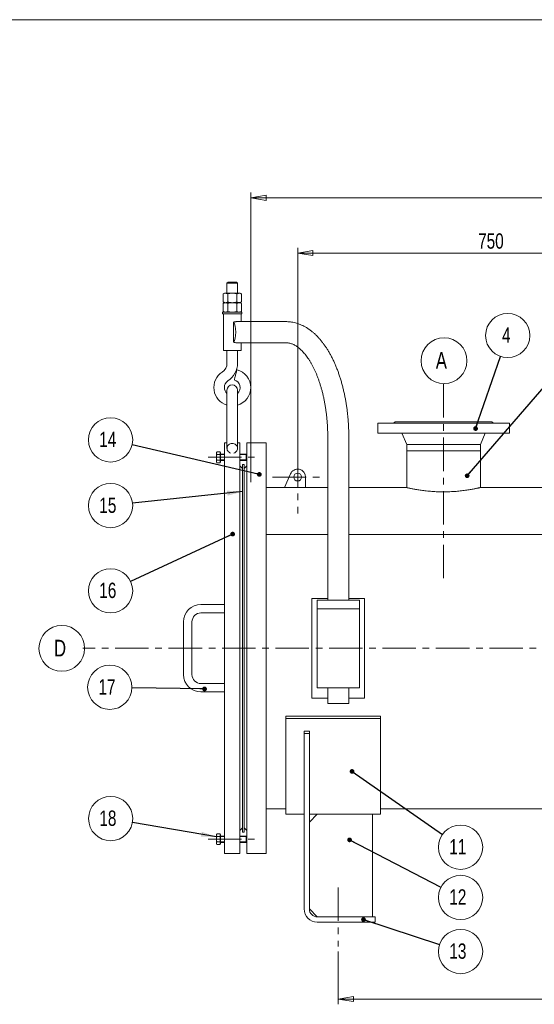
# Model space of a CAD drawing. Header units: millimetres. Extents: x 11 to 585, y 11 to 411.
# Tile 3 of 5: x 137 to 235, y 224 to 411. Entities that reach past the tile are written whole.
import ezdxf

# ---------------------------------------------------------------- set-up
doc = ezdxf.new("R2010")
doc.units = ezdxf.units.MM
doc.linetypes.add('CENTER', pattern=[10.16, 6.35, -1.27, 1.27, -1.27])
doc.linetypes.add('CENTERX2', pattern=[20.32, 12.7, -2.54, 2.54, -2.54])
doc.styles.add('SLDTEXTSTYLE0', font='TXT', dxfattribs={"width": 0.75})
doc.dimstyles.new('SLDDIMSTYLE0', dxfattribs={"dimtxt": 2.910417, "dimasz": 2.910417, "dimexe": 0, "dimexo": 0.0625, "dimgap": 0.727604, "dimtad": 1, "dimtoh": 1, "dimlfac": 10, "dimrnd": 1e-09, "dimzin": 12, "dimdsep": 46, "dimtxsty": 'SLDTEXTSTYLE0', "dimblk1": 'CLOSED', "dimblk2": 'CLOSED', "dimsah": 1, "dimcen": 0.09, "dimadec": 0, "dimazin": 0, "dimtfac": 1, "dimtofl": 0, "dimtmove": 0, "dimatfit": 3, "dimldrblk": 'CLOSED', "dimfxl": 0, "dimtolj": 1, "dimtzin": 12, "dimarcsym": 0})
doc.dimstyles.new('SLDDIMSTYLE2', dxfattribs={"dimtxt": 0, "dimasz": 0.895513, "dimexe": 0, "dimexo": 0.0625, "dimgap": 0, "dimtad": 0, "dimtih": 1, "dimtoh": 1, "dimdec": 0, "dimrnd": 1e-09, "dimzin": 0, "dimdsep": 46, "dimtxsty": 'Standard', "dimblk1": 'DOT', "dimblk2": 'DOT', "dimsah": 1, "dimcen": 0.09, "dimadec": 0, "dimazin": 0, "dimtfac": 0.895513, "dimtdec": 0, "dimtofl": 0, "dimtmove": 0, "dimatfit": 3, "dimldrblk": 'DOT', "dimfxl": 0, "dimtolj": 1, "dimtzin": 0, "dimarcsym": 0})
doc.dimstyles.new('SLDDIMSTYLE3', dxfattribs={"dimtxt": 0, "dimasz": 2.910417, "dimexe": 0, "dimexo": 0.0625, "dimgap": 0, "dimtad": 0, "dimtih": 1, "dimtoh": 1, "dimdec": 0, "dimrnd": 1e-09, "dimzin": 0, "dimdsep": 46, "dimtxsty": 'Standard', "dimsah": 1, "dimcen": 0.09, "dimadec": 0, "dimazin": 0, "dimtfac": 2.910417, "dimtdec": 0, "dimtofl": 0, "dimtmove": 0, "dimatfit": 3, "dimfxl": 0, "dimtolj": 1, "dimtzin": 0, "dimarcsym": 0})

# ---------------------------------------------------------------- blocks, each defined once
blk = doc.blocks.new('_CLOSED')
at = {"color": 0, "linetype": 'ByBlock', "lineweight": -2}
for p, q in [((-1, 0.166667), (0, 0)), ((-1, 0.166667), (-1, -0.166667)), ((0, 0), (-1, -0.166667)), ((0, 0), (-1, 0))]:
    blk.add_line(p, q, dxfattribs=at)
blk = doc.blocks.new('*D7')
at = {"color": 7, "linetype": 'Continuous', "lineweight": 0}
for p, q in [((291.7, 235.55), (291.7, 224.21)), ((197.7, 234.21), (197.7, 224.21)), ((291.7, 225.21), (197.7, 225.21))]:
    blk.add_line(p, q, dxfattribs=at)
at = {"color": 7, "linetype": 'Continuous', "lineweight": 0, "xscale": 2.910416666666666, "yscale": 2.910416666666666}
for p, rotation in [((197.7, 225.21, 0.01), 180.0000000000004), ((291.7, 225.21, 0.01), 360.0000000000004)]:
    blk.add_blockref('_CLOSED', p, dxfattribs=dict(at, rotation=rotation))
at = {"color": 7, "linetype": 'Continuous', "lineweight": 0, "insert": (241.48, 228.96), "char_height": 2.91, "attachment_point": 1, "style": 'SLDTEXTSTYLE0'}
blk.add_mtext('940', dxfattribs=at)
blk = doc.blocks.new('*D11')
at = {"color": 7, "linetype": 'Continuous', "lineweight": 0}
for p, q in [((181.1, 323.31), (181.1, 378.31)), ((312.7, 323.31), (312.7, 378.31)), ((312.7, 377.31), (181.1, 377.31))]:
    blk.add_line(p, q, dxfattribs=at)
at = {"color": 7, "linetype": 'Continuous', "lineweight": 0, "xscale": 2.910416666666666, "yscale": 2.910416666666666}
for p, rotation in [((181.1, 377.31, 0.01), 180.0000000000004), ((312.7, 377.31, 0.01), 360.0000000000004)]:
    blk.add_blockref('_CLOSED', p, dxfattribs=dict(at, rotation=rotation))
at = {"color": 7, "linetype": 'Continuous', "lineweight": 0, "insert": (242.6, 381.06), "char_height": 2.91, "attachment_point": 1, "style": 'SLDTEXTSTYLE0'}
blk.add_mtext('1316', dxfattribs=at)
blk = doc.blocks.new('*D14')
at = {"color": 7, "linetype": 'Continuous', "lineweight": 0}
for p, q in [((189.98, 325.31), (189.98, 367.82)), ((189.98, 366.82), (264.98, 366.82)), ((264.98, 325.31), (264.98, 367.82))]:
    blk.add_line(p, q, dxfattribs=at)
at = {"color": 7, "linetype": 'Continuous', "lineweight": 0, "xscale": 2.910416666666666, "yscale": 2.910416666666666}
for p, rotation in [((189.98, 366.82, 0.01), 180.0000000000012), ((264.98, 366.82, 0.01), 1.188868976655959e-12)]:
    blk.add_blockref('_CLOSED', p, dxfattribs=dict(at, rotation=rotation))
at = {"color": 7, "linetype": 'Continuous', "lineweight": 0, "insert": (224.26, 370.57), "char_height": 2.91, "attachment_point": 1, "style": 'SLDTEXTSTYLE0'}
blk.add_mtext('750', dxfattribs=at)
blk = doc.blocks.new('_DOT')
at = {"color": 0, "linetype": 'ByBlock', "lineweight": -2}
blk.add_line((-0.5, 0), (-1, 0), dxfattribs=at)
at = {"color": 0, "linetype": 'ByBlock', "const_width": 0.5}
blk.add_lwpolyline([(-0.25, 0, 1), (0.25, 0, 1)], format="xyb", close=True, dxfattribs=at)
blk = doc.blocks.new('SW_NOTE_6')
at = {"color": 0, "linetype": 'Continuous', "lineweight": 0}
blk.add_circle((1.37, 3.97), 4.2, dxfattribs=at)
at = {"color": 0, "linetype": 'Continuous', "lineweight": 0, "insert": (0.3, 5.51), "char_height": 2.91, "attachment_point": 1, "style": 'SLDTEXTSTYLE0'}
blk.add_mtext('4', dxfattribs=at)
blk = doc.blocks.new('SW_NOTE_8')
at = {"color": 0, "linetype": 'Continuous', "lineweight": 0}
blk.add_circle((-4.09, 0.95), 4.2, dxfattribs=at)
at = {"color": 0, "linetype": 'Continuous', "lineweight": 0, "insert": (-6.24, 2.49), "char_height": 2.91, "attachment_point": 1, "style": 'SLDTEXTSTYLE0'}
blk.add_mtext('14', dxfattribs=at)
blk = doc.blocks.new('SW_NOTE_9')
at = {"color": 0, "linetype": 'Continuous', "lineweight": 0}
blk.add_circle((-3.81, -1.77), 4.2, dxfattribs=at)
at = {"color": 0, "linetype": 'Continuous', "lineweight": 0, "insert": (-5.96, -0.23), "char_height": 2.91, "attachment_point": 1, "style": 'SLDTEXTSTYLE0'}
blk.add_mtext('16', dxfattribs=at)
blk = doc.blocks.new('SW_NOTE_10')
at = {"color": 0, "linetype": 'Continuous', "lineweight": 0}
blk.add_circle((-4.17, -0.44), 4.2, dxfattribs=at)
at = {"color": 0, "linetype": 'Continuous', "lineweight": 0, "insert": (-6.32, 1.09), "char_height": 2.91, "attachment_point": 1, "style": 'SLDTEXTSTYLE0'}
blk.add_mtext('15', dxfattribs=at)
blk = doc.blocks.new('SW_NOTE_11')
at = {"color": 0, "linetype": 'Continuous', "lineweight": 0}
blk.add_circle((-4.2, 0.07), 4.2, dxfattribs=at)
at = {"color": 0, "linetype": 'Continuous', "lineweight": 0, "insert": (-6.35, 1.61), "char_height": 2.91, "attachment_point": 1, "style": 'SLDTEXTSTYLE0'}
blk.add_mtext('17', dxfattribs=at)
blk = doc.blocks.new('SW_NOTE_14')
at = {"color": 0, "linetype": 'Continuous', "lineweight": 0}
blk.add_circle((3.44, -2.4), 4.2, dxfattribs=at)
at = {"color": 0, "linetype": 'Continuous', "lineweight": 0, "insert": (1.29, -0.86), "char_height": 2.91, "attachment_point": 1, "style": 'SLDTEXTSTYLE0'}
blk.add_mtext('11', dxfattribs=at)
blk = doc.blocks.new('SW_NOTE_15')
at = {"color": 0, "linetype": 'Continuous', "lineweight": 0}
blk.add_circle((3.73, -1.93), 4.2, dxfattribs=at)
at = {"color": 0, "linetype": 'Continuous', "lineweight": 0, "insert": (1.58, -0.39), "char_height": 2.91, "attachment_point": 1, "style": 'SLDTEXTSTYLE0'}
blk.add_mtext('12', dxfattribs=at)
blk = doc.blocks.new('SW_NOTE_16')
at = {"color": 0, "linetype": 'Continuous', "lineweight": 0}
blk.add_circle((3.99, -1.31), 4.2, dxfattribs=at)
at = {"color": 0, "linetype": 'Continuous', "lineweight": 0, "insert": (1.84, 0.23), "char_height": 2.91, "attachment_point": 1, "style": 'SLDTEXTSTYLE0'}
blk.add_mtext('13', dxfattribs=at)
blk = doc.blocks.new('SW_NOTE_17')
at = {"color": 0, "linetype": 'Continuous', "lineweight": 0}
blk.add_circle((-4.14, 0.71), 4.2, dxfattribs=at)
at = {"color": 0, "linetype": 'Continuous', "lineweight": 0, "insert": (-6.29, 2.25), "char_height": 2.91, "attachment_point": 1, "style": 'SLDTEXTSTYLE0'}
blk.add_mtext('18', dxfattribs=at)
blk = doc.blocks.new('SW_NOTE_18')
at = {"color": 0, "linetype": 'Continuous', "lineweight": 0}
blk.add_circle((1.48, 2.45), 4.35, dxfattribs=at)
at = {"color": 0, "linetype": 'Continuous', "lineweight": 0, "insert": (0, 4.09), "char_height": 3.17, "attachment_point": 1, "style": 'SLDTEXTSTYLE0'}
blk.add_mtext('D', dxfattribs=at)
blk = doc.blocks.new('SW_NOTE_19')
at = {"color": 0, "linetype": 'Continuous', "lineweight": 0}
blk.add_circle((1.57, 2.45), 4.35, dxfattribs=at)
at = {"color": 0, "linetype": 'Continuous', "lineweight": 0, "insert": (0, 4.09), "char_height": 3.17, "attachment_point": 1, "style": 'SLDTEXTSTYLE0'}
blk.add_mtext('A', dxfattribs=at)

msp = doc.modelspace()

# ---------------------------------------------------------------- linework, layer by layer
at = {"color": 7, "linetype": 'Continuous', "lineweight": 15}
for p, q in [((10.552, 411.1306), (584.552, 411.1306)), ((176.7527, 361.3063), (176.5527, 361.1063)), ((176.5527, 361.1063), (176.5527, 359.2063)), ((177.5527, 361.1063), (176.5527, 361.1063)), ((176.7527, 361.3063), (177.5527, 361.3063)), ((177.5527, 361.3063), (178.3527, 361.3063)), ((178.5527, 361.1063), (177.5527, 361.1063)), ((178.5527, 361.1063), (178.3527, 361.3063)), ((178.5527, 359.2063), (178.5527, 361.1063)), ((176.0527, 359.2063), (175.8206, 359.0723)), ((175.8206, 359.0723), (175.8206, 357.5402)), ((176.2536, 359.2063), (176.0527, 359.2063)), ((177.5527, 359.2063), (176.2536, 359.2063)), ((176.6867, 359.0723), (176.6867, 357.5402)), ((178.8517, 359.2063), (177.5527, 359.2063)), ((178.4187, 359.0723), (178.4187, 357.5402)), ((179.0527, 359.2063), (178.8517, 359.2063)), ((179.2847, 359.0723), (179.0527, 359.2063)), ((179.2847, 359.0723), (179.2847, 357.5402)), ((175.8206, 357.5402), (176.0527, 357.4063)), ((176.0527, 357.4063), (175.8206, 357.2723)), ((175.8206, 357.2723), (175.8206, 355.7402)), ((176.2536, 357.4063), (176.0527, 357.4063)), ((177.5527, 357.4063), (176.2536, 357.4063)), ((176.6867, 357.2723), (176.6867, 355.7402)), ((178.8517, 357.4063), (177.5527, 357.4063)), ((178.4187, 357.2723), (178.4187, 355.7402)), ((179.0527, 357.4063), (178.8517, 357.4063)), ((179.0527, 357.4063), (179.2847, 357.5402)), ((179.2847, 357.2723), (179.0527, 357.4063)), ((179.2847, 357.2723), (179.2847, 355.7402)), ((175.7027, 355.6063), (175.7027, 355.3063)), ((179.4027, 355.6063), (175.7027, 355.6063)), ((179.4027, 355.3063), (175.7027, 355.3063)), ((175.8206, 355.7402), (176.0527, 355.6063)), ((175.8677, 355.3063), (175.8677, 348.3063)), ((179.0527, 355.6063), (179.2847, 355.7402)), ((179.2377, 353.8063), (179.2377, 355.3063)), ((179.4027, 355.3063), (179.4027, 355.6063)), ((177.7686, 353.6995), (177.7686, 349.9131)), ((187.7441, 353.8063), (178.3917, 353.8063)), ((178.3917, 349.8063), (187.7441, 349.8063)), ((179.2377, 348.3063), (179.2377, 349.8063)), ((175.8677, 348.3063), (177.5527, 348.3063)), ((176.5527, 348.3063), (176.5527, 345.916)), ((177.5527, 348.3063), (179.2377, 348.3063)), ((178.5527, 345.916), (178.5527, 348.3063)), ((176.5527, 340.8063), (176.5527, 335.0277)), ((178.5527, 335.0277), (178.5527, 340.8063)), ((176.5527, 335.0277), (176.5527, 331.228)), ((178.5527, 331.228), (178.5527, 335.0277)), ((208.5027, 334.8063), (208.2027, 334.5063)), ((226.9027, 334.8063), (208.5027, 334.8063)), ((227.2027, 334.5063), (226.9027, 334.8063)), ((205.2027, 334.5063), (205.2027, 332.6063)), ((230.2027, 334.5063), (205.2027, 334.5063)), ((230.2027, 332.6063), (230.2027, 334.5063)), ((176.5527, 331.228), (176.5527, 329.7488)), ((178.5527, 329.7488), (178.5527, 331.228)), ((195.7027, 331.8063), (195.7027, 300.9063)), ((199.7027, 300.9063), (199.7027, 331.8063)), ((230.2027, 332.6063), (205.2027, 332.6063)), ((209.8027, 332.6063), (210.7177, 330.5063)), ((224.6877, 330.5063), (225.6027, 332.6063)), ((174.6331, 329.0955), (174.5527, 328.9563)), ((175.2427, 329.0955), (174.6331, 329.0955)), ((175.2427, 329.0955), (175.2427, 328.8357)), ((176.5527, 330.8063), (176.1027, 330.8063)), ((176.1027, 330.8063), (176.1027, 252.8063)), ((179.0027, 330.8063), (178.5527, 330.8063)), ((179.0027, 330.8063), (179.0027, 252.8063)), ((184.0027, 330.8063), (180.3027, 330.8063)), ((180.3027, 330.8063), (180.3027, 252.8063)), ((184.0027, 330.8063), (184.0027, 252.8063)), ((210.7177, 330.5063), (210.7177, 329.3063)), ((224.6877, 330.5063), (210.7177, 330.5063)), ((210.7177, 329.3063), (210.7177, 322.3063)), ((224.6877, 329.3063), (210.7177, 329.3063)), ((224.6877, 329.3063), (224.6877, 330.5063)), ((224.6877, 322.3063), (224.6877, 329.3063)), ((174.5527, 328.9563), (174.5527, 328.8357)), ((174.5527, 328.8357), (174.5527, 328.0563)), ((174.5527, 327.2769), (174.5527, 328.0563)), ((174.5527, 327.2769), (174.5527, 327.1563)), ((174.5527, 327.1563), (174.6331, 327.017)), ((175.2427, 328.5759), (174.6331, 328.5759)), ((175.2427, 327.5367), (174.6331, 327.5367)), ((175.3027, 328.9563), (175.2427, 328.9563)), ((175.2427, 328.8357), (175.2427, 328.5759)), ((175.2427, 328.5759), (175.2427, 328.0563)), ((175.2427, 328.0563), (175.2427, 327.5367)), ((175.2427, 327.5367), (175.2427, 327.2769)), ((175.2427, 327.2769), (175.2427, 327.017)), ((175.2427, 327.1563), (175.3027, 327.1563)), ((175.3027, 328.9563), (175.3027, 327.1563)), ((176.1027, 328.6563), (175.3627, 328.6563)), ((175.3627, 327.4563), (176.1027, 327.4563)), ((180.2063, 328.6563), (179.0027, 328.6563)), ((179.0027, 327.4563), (180.2063, 327.4563)), ((180.3027, 328.5599), (180.2063, 328.6563)), ((180.2063, 327.5367), (180.2063, 328.6563)), ((180.2063, 327.4563), (180.3027, 327.5527)), ((180.2063, 327.4563), (180.2063, 327.5367)), ((175.2427, 327.017), (174.6331, 327.017)), ((179.5027, 325.9063), (179.0027, 326.4063)), ((179.8027, 326.7063), (179.5027, 326.7063)), ((179.5027, 291.8063), (179.5027, 326.7063)), ((179.8027, 291.8063), (179.8027, 326.7063)), ((180.3027, 326.4063), (179.8027, 325.9063)), ((188.6071, 324.902), (187.4837, 322.3063)), ((191.4837, 322.3063), (191.4837, 324.3063)), ((187.4837, 322.3063), (184.0027, 322.3063)), ((187.4837, 322.3063), (191.4837, 322.3063)), ((195.7027, 322.3063), (191.4837, 322.3063)), ((210.7177, 322.3063), (199.7027, 322.3063)), ((263.4837, 322.3063), (224.6877, 322.3063)), ((195.7027, 313.4106), (184.0027, 313.4106)), ((184.0027, 313.373), (195.7027, 313.373)), ((312.7027, 313.4106), (199.7027, 313.4106)), ((199.7027, 313.373), (312.7027, 313.373)), ((192.7027, 301.2785), (192.7027, 282.334)), ((195.7027, 301.2785), (192.7027, 301.2785)), ((202.7027, 301.2785), (199.7027, 301.2785)), ((202.7027, 301.2785), (202.7027, 282.334)), ((176.1027, 300.1063), (171.6027, 300.1063)), ((193.7027, 300.9063), (193.7027, 299.3063)), ((193.7027, 300.9063), (197.7027, 300.9063)), ((195.7662, 299.3063), (193.7027, 299.3063)), ((193.7027, 299.3063), (193.7027, 295.3063)), ((195.7662, 299.3063), (197.7027, 299.3063)), ((197.7027, 300.9063), (201.7027, 300.9063)), ((197.7027, 299.3063), (199.6392, 299.3063)), ((201.7027, 299.3063), (199.6392, 299.3063)), ((201.7027, 299.3063), (201.7027, 300.9063)), ((201.7027, 299.3063), (201.7027, 295.3063)), ((171.6027, 298.5063), (176.1027, 298.5063)), ((168.3027, 296.8063), (168.3027, 286.8063)), ((169.9027, 286.8063), (169.9027, 296.8063)), ((193.7027, 295.3063), (193.7027, 288.3063)), ((201.7027, 295.3063), (201.7027, 288.3063)), ((179.5027, 256.9063), (179.5027, 291.8063)), ((179.8027, 256.9063), (179.8027, 291.8063)), ((193.7027, 288.3063), (193.7027, 284.3063)), ((201.7027, 288.3063), (201.7027, 284.3063)), ((176.1027, 285.1063), (171.6027, 285.1063)), ((201.7027, 284.3063), (193.7027, 284.3063)), ((195.7027, 284.3063), (195.7027, 281.3063)), ((199.7027, 281.3063), (199.7027, 284.3063)), ((171.6027, 283.5063), (176.1027, 283.5063)), ((195.7027, 282.334), (192.7027, 282.334)), ((202.7027, 282.334), (199.7027, 282.334)), ((198.6985, 281.3063), (195.7027, 281.3063)), ((199.7027, 281.3063), (198.6985, 281.3063)), ((205.7027, 278.9164), (187.7027, 278.9164)), ((187.7027, 278.9164), (187.7027, 278.4938)), ((205.7027, 278.9164), (205.7027, 278.4938)), ((187.7027, 260.3063), (187.7027, 278.4938)), ((205.7027, 278.4938), (187.7027, 278.4938)), ((205.7027, 260.3063), (205.7027, 278.4938)), ((191.2027, 276.0563), (192.2027, 276.0563)), ((191.2027, 276.0563), (191.2027, 275.6405)), ((192.2027, 275.6405), (191.2027, 275.6405)), ((191.2027, 242.3063), (191.2027, 275.6405)), ((192.2027, 276.0563), (192.2027, 275.6405)), ((192.2027, 242.3063), (192.2027, 275.6405)), ((184.0027, 261.3063), (187.7027, 261.3063)), ((187.7027, 260.3063), (191.2027, 260.3063)), ((193.7027, 260.3102), (192.2027, 258.8101)), ((192.2027, 260.3063), (193.6987, 260.3063)), ((204.2027, 260.3102), (193.7027, 260.3102)), ((204.2027, 260.3102), (204.2027, 240.8063)), ((204.2027, 260.3063), (205.7027, 260.3063)), ((205.7027, 261.3063), (283.7027, 261.3063)), ((174.6331, 256.5955), (174.5527, 256.4563)), ((174.5527, 256.4563), (174.5527, 256.3357)), ((174.5527, 256.3357), (174.5527, 255.5563)), ((175.2427, 256.5955), (174.6331, 256.5955)), ((175.2427, 256.5955), (175.2427, 256.3357)), ((175.3027, 256.4563), (175.2427, 256.4563)), ((175.2427, 256.3357), (175.2427, 256.0759)), ((175.3027, 256.4563), (175.3027, 254.6563)), ((176.1027, 256.1563), (175.3627, 256.1563)), ((179.0027, 257.2063), (179.5027, 257.7063)), ((180.2063, 256.1563), (179.0027, 256.1563)), ((179.5027, 256.9063), (179.8027, 256.9063)), ((179.8027, 257.7063), (180.3027, 257.2063)), ((180.3027, 256.0599), (180.2063, 256.1563)), ((180.2063, 255.0367), (180.2063, 256.1563)), ((174.5527, 254.7768), (174.5527, 255.5563)), ((174.5527, 254.7768), (174.5527, 254.6563)), ((174.5527, 254.6563), (174.6331, 254.517)), ((175.2427, 256.0759), (174.6331, 256.0759)), ((175.2427, 255.0367), (174.6331, 255.0367)), ((175.2427, 254.517), (174.6331, 254.517)), ((175.2427, 256.0759), (175.2427, 255.5563)), ((175.2427, 255.5563), (175.2427, 255.0367)), ((175.2427, 255.0367), (175.2427, 254.7768)), ((175.2427, 254.7768), (175.2427, 254.517)), ((175.2427, 254.6563), (175.3027, 254.6563)), ((175.3627, 254.9563), (176.1027, 254.9563)), ((179.0027, 254.9563), (180.2063, 254.9563)), ((180.2063, 254.9563), (180.3027, 255.0527)), ((180.2063, 254.9563), (180.2063, 255.0367)), ((176.1027, 252.8063), (179.0027, 252.8063)), ((180.3027, 252.8063), (184.0027, 252.8063)), ((192.2027, 242.3063), (193.7027, 240.8063)), ((193.7027, 240.8063), (204.7027, 240.8063)), ((193.7027, 239.8063), (204.7027, 239.8063)), ((204.7027, 240.8063), (204.7027, 239.8063))]:
    msp.add_line(p, q, dxfattribs=at)
at = {"color": 7, "linetype": 'CENTER', "lineweight": 0}
for p, q in [((217.7027, 341.9468), (217.7027, 304.8363)), ((172.9432, 328.0563), (181.8048, 328.0563)), ((189.9837, 328.7936), (189.9837, 317.3691)), ((185.2217, 324.3063), (194.2098, 324.3063)), ((344.5303, 291.8063), (149.1648, 291.8063)), ((172.9432, 255.5563), (181.8048, 255.5563)), ((197.7027, 246.4094), (197.7027, 235.2072))]:
    msp.add_line(p, q, dxfattribs=at)
at = {"color": 7, "linetype": 'Continuous', "lineweight": 0}
for p, q in [((176.1027, 328.5599), (175.3027, 328.5599)), ((176.1027, 327.5527), (175.3027, 327.5527)), ((180.3027, 328.5599), (179.0027, 328.5599)), ((180.3027, 327.5527), (179.0027, 327.5527)), ((176.1027, 256.0599), (175.3027, 256.0599)), ((176.1027, 255.0527), (175.3027, 255.0527)), ((180.3027, 255.0527), (179.0027, 255.0527))]:
    msp.add_line(p, q, dxfattribs=at)
at = {"color": 7, "linetype": 'CENTERX2', "lineweight": 0}
msp.add_line((180.3027, 256.0599), (179.0027, 256.0599), dxfattribs=at)
at = {"color": 7, "linetype": 'Continuous', "lineweight": 15, "flags": 128}
for points in [[(178.4586, 344.687), (178.4583, 344.6859), (178.4513, 344.6598), (178.4352, 344.5997), (178.4106, 344.5079), (178.3783, 344.3877), (178.3397, 344.2433), (178.2959, 344.0801), (178.2487, 343.9039), (178.1997, 343.7211)], [(178.1997, 343.7211), (178.1507, 343.5383), (178.1035, 343.3621), (178.0598, 343.1989), (178.0211, 343.0545), (177.9889, 342.9343), (177.9643, 342.8425), (177.9482, 342.7824), (177.9412, 342.7563), (177.9409, 342.7552)], [(177.5527, 330.696), (177.3634, 330.6789), (177.181, 330.6282), (177.012, 330.5457), (176.8626, 330.4343), (176.7381, 330.2983), (176.643, 330.1423), (176.5809, 329.9721), (176.5538, 329.7939), (176.5629, 329.614), (176.6077, 329.439), (176.6867, 329.2752), (176.7969, 329.1285), (176.9345, 329.0042), (177.0945, 328.9069), (177.2361, 328.8503)], [(177.8693, 328.8503), (178.0109, 328.9069), (178.1708, 329.0042), (178.3084, 329.1285), (178.4187, 329.2752), (178.4977, 329.439), (178.5425, 329.614), (178.5516, 329.7939), (178.5245, 329.9721), (178.4623, 330.1423), (178.3673, 330.2983), (178.2428, 330.4343), (178.0933, 330.5457), (177.9243, 330.6282), (177.7419, 330.6789), (177.5527, 330.696)]]:
    msp.add_lwpolyline(points, dxfattribs=at)
at = {"color": 7, "linetype": 'Continuous', "lineweight": 15}
msp.add_circle((189.9837, 324.3063), 0.75, dxfattribs=at)
for centre, radius, start, end in [((174.5527, 345.916), 2, 303.055731, 0), ((174.5527, 345.916), 4, 303.055731, 0), ((177.5527, 341.3063), 3.5, 123.055731, 253.39845), ((177.5527, 341.3063), 3.5, 0, 75), ((177.5527, 341.3063), 1.5, 123.055731, 180), ((177.5527, 341.3063), 1.5, 311.810315, 75), ((177.5527, 341.3063), 1.5, 180, 228.189685), ((177.5527, 340.8063), 1, 0, 180), ((177.5527, 341.3063), 3.5, 286.60155, 0), ((175.3627, 328.7163), 0.06, 180, 270), ((175.3627, 327.3963), 0.06, 90, 180), ((189.9837, 324.3063), 1.5, 0, 156.598161), ((171.6027, 296.8063), 3.3, 90, 180), ((171.6027, 296.8063), 1.7, 90, 180), ((171.6027, 286.8063), 3.3, 180, 270), ((171.6027, 286.8063), 1.7, 180, 270), ((175.3627, 256.2163), 0.06, 180, 270), ((175.3627, 254.8963), 0.06, 90, 180), ((193.7027, 242.3063), 2.5, 180, 270), ((193.7027, 242.3063), 1.5, 180, 270)]:
    msp.add_arc(centre, radius, start, end, dxfattribs=at)
msp.add_ellipse((177.5527, 351.8063), major_axis=(0, 2), ratio=0.33489299, start_param=3.46986783, end_param=5.95491013, dxfattribs=at)
for points, knots in [([(175.8206, 359.0723), (175.891, 359.1097), (176.0329, 359.1853), (176.1796, 359.1992), (176.2536, 359.2063)], [0, 0, 0, 0, 0.49546017, 1, 1, 1, 1]), ([(176.2536, 359.2063), (176.2639, 359.2061), (176.3416, 359.2049), (176.4882, 359.1756), (176.6201, 359.107), (176.6867, 359.0723)], [0, 0, 0, 0, 0.0701034, 0.53079041, 1, 1, 1, 1]), ([(176.6867, 359.0723), (176.8273, 359.1097), (177.1112, 359.1853), (177.4046, 359.1992), (177.5527, 359.2063)], [0, 0, 0, 0, 0.49546371, 1, 1, 1, 1]), ([(177.5527, 359.2063), (177.5732, 359.2061), (177.7287, 359.2049), (178.0218, 359.1756), (178.2856, 359.107), (178.4187, 359.0723)], [0, 0, 0, 0, 0.07010885, 0.53079078, 1, 1, 1, 1]), ([(178.8517, 359.2063), (178.8124, 359.2041), (178.7198, 359.199), (178.5744, 359.1549), (178.4708, 359.0999), (178.4187, 359.0723)], [0, 0, 0, 0, 0.26840502, 0.63237028, 1, 1, 1, 1]), ([(179.2847, 359.0723), (179.2484, 359.092), (179.1598, 359.1401), (179.0153, 359.1939), (178.9065, 359.2021), (178.8517, 359.2063)], [0, 0, 0, 0, 0.257245, 0.62638005, 1, 1, 1, 1]), ([(175.8206, 357.5402), (175.891, 357.5028), (176.0329, 357.4272), (176.1796, 357.4133), (176.2536, 357.4063)], [0, 0, 0, 0, 0.49546045, 1, 1, 1, 1]), ([(175.8206, 357.2723), (175.857, 357.292), (175.9455, 357.3401), (176.09, 357.3939), (176.1989, 357.4021), (176.2536, 357.4063)], [0, 0, 0, 0, 0.25724414, 0.6263813, 1, 1, 1, 1]), ([(176.2536, 357.4063), (176.2639, 357.4064), (176.3416, 357.4076), (176.4882, 357.4369), (176.6201, 357.5056), (176.6867, 357.5402)], [0, 0, 0, 0, 0.07010333, 0.53079037, 1, 1, 1, 1]), ([(176.2536, 357.4063), (176.293, 357.4041), (176.3856, 357.399), (176.531, 357.3549), (176.6346, 357.2999), (176.6867, 357.2723)], [0, 0, 0, 0, 0.2684059, 0.63237236, 1, 1, 1, 1]), ([(176.6867, 357.5402), (176.8273, 357.5028), (177.1112, 357.4272), (177.4046, 357.4133), (177.5527, 357.4063)], [0, 0, 0, 0, 0.49546399, 1, 1, 1, 1]), ([(176.6867, 357.2723), (176.8273, 357.3097), (177.1112, 357.3853), (177.4046, 357.3992), (177.5527, 357.4063)], [0, 0, 0, 0, 0.49546371, 1, 1, 1, 1]), ([(177.5527, 357.4063), (177.5732, 357.4064), (177.7287, 357.4076), (178.0218, 357.4369), (178.2856, 357.5056), (178.4187, 357.5402)], [0, 0, 0, 0, 0.07010877, 0.53079074, 1, 1, 1, 1]), ([(177.5527, 357.4063), (177.5732, 357.4061), (177.7287, 357.4049), (178.0218, 357.3756), (178.2856, 357.307), (178.4187, 357.2723)], [0, 0, 0, 0, 0.07010885, 0.53079078, 1, 1, 1, 1]), ([(178.8517, 357.4063), (178.8124, 357.4085), (178.7198, 357.4136), (178.5744, 357.4576), (178.4708, 357.5126), (178.4187, 357.5402)], [0, 0, 0, 0, 0.26840497, 0.63237155, 1, 1, 1, 1]), ([(178.4187, 357.2723), (178.489, 357.3097), (178.631, 357.3853), (178.7777, 357.3992), (178.8517, 357.4063)], [0, 0, 0, 0, 0.49545679, 1, 1, 1, 1]), ([(179.2847, 357.5402), (179.2484, 357.5205), (179.1598, 357.4724), (179.0153, 357.4186), (178.9065, 357.4104), (178.8517, 357.4063)], [0, 0, 0, 0, 0.25724511, 0.62638031, 1, 1, 1, 1]), ([(178.8517, 357.4063), (178.862, 357.4061), (178.9397, 357.4049), (179.0863, 357.3756), (179.2182, 357.307), (179.2847, 357.2723)], [0, 0, 0, 0, 0.0701034, 0.53079041, 1, 1, 1, 1]), ([(175.8206, 355.7402), (175.857, 355.7205), (175.9455, 355.6724), (176.09, 355.6186), (176.1989, 355.6104), (176.2536, 355.6063)], [0, 0, 0, 0, 0.25724288, 0.62638066, 1, 1, 1, 1]), ([(176.2536, 355.6063), (176.293, 355.6084), (176.3856, 355.6136), (176.531, 355.6576), (176.6346, 355.7126), (176.6867, 355.7402)], [0, 0, 0, 0, 0.26840585, 0.63237363, 1, 1, 1, 1]), ([(176.6867, 355.7402), (176.8273, 355.7028), (177.1112, 355.6272), (177.4046, 355.6133), (177.5527, 355.6063)], [0, 0, 0, 0, 0.49546399, 1, 1, 1, 1]), ([(177.5527, 355.6063), (177.5732, 355.6064), (177.7287, 355.6076), (178.0218, 355.6369), (178.2856, 355.7056), (178.4187, 355.7402)], [0, 0, 0, 0, 0.07010877, 0.53079074, 1, 1, 1, 1]), ([(178.4187, 355.7402), (178.489, 355.7028), (178.631, 355.6272), (178.7777, 355.6133), (178.8517, 355.6063)], [0, 0, 0, 0, 0.49545707, 1, 1, 1, 1]), ([(178.8517, 355.6063), (178.862, 355.6064), (178.9397, 355.6076), (179.0863, 355.6369), (179.2182, 355.7056), (179.2847, 355.7402)], [0, 0, 0, 0, 0.07010333, 0.53079037, 1, 1, 1, 1]), ([(177.7686, 353.6995), (177.7888, 353.7057), (177.8804, 353.7341), (178.0458, 353.774), (178.2362, 353.8036), (178.3468, 353.8035), (178.39, 353.8034)], [0, 0, 0, 0, 0.09521671, 0.431712, 0.77756929, 1, 1, 1, 1]), ([(199.7027, 331.8063), (199.7022, 331.9526), (199.7009, 332.3754), (199.6862, 333.0742), (199.6533, 333.9013), (199.6039, 334.7255), (199.5384, 335.5457), (199.4566, 336.3608), (199.3589, 337.1698), (199.2451, 337.9715), (199.1154, 338.7648), (198.9699, 339.5488), (198.8087, 340.3224), (198.6319, 341.0845), (198.4398, 341.8341), (198.2323, 342.5703), (198.0096, 343.292), (197.7719, 343.9982), (197.5194, 344.6881), (197.252, 345.3607), (196.9701, 346.015), (196.6736, 346.6501), (196.3628, 347.2649), (196.0379, 347.8587), (195.6989, 348.4303), (195.3462, 348.9788), (194.9799, 349.503), (194.6005, 350.0018), (194.2085, 350.4739), (193.8044, 350.9183), (193.3889, 351.3338), (192.9629, 351.7191), (192.5273, 352.0734), (192.0834, 352.3957), (191.6322, 352.6854), (191.175, 352.9419), (190.713, 353.1651), (190.2473, 353.3549), (189.7789, 353.5114), (189.3087, 353.6348), (188.8376, 353.7256), (188.3663, 353.7836), (188.0015, 353.8045), (187.7943, 353.8059), (187.7441, 353.8063)], [0, 0, 0, 0, 0.01303864, 0.03766314, 0.06229127, 0.08692424, 0.11156478, 0.13621559, 0.1608792, 0.18555842, 0.21025605, 0.23497482, 0.2597177, 0.28448754, 0.30928728, 0.33411978, 0.35898803, 0.38389439, 0.40884147, 0.43383104, 0.45886449, 0.48394182, 0.50906217, 0.53422255, 0.55941777, 0.58463931, 0.60987452, 0.63509968, 0.66029016, 0.68541596, 0.71044131, 0.73532675, 0.76003071, 0.78451352, 0.80874068, 0.83268652, 0.85633708, 0.87969181, 0.90276331, 0.92557681, 0.94816779, 0.97058, 0.99286343, 1, 1, 1, 1]), ([(178.39, 349.8091), (178.3682, 349.8084), (178.2803, 349.8053), (178.0714, 349.8304), (177.883, 349.8818), (177.7686, 349.9131)], [0, 0, 0, 0, 0.11442097, 0.462342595, 1, 1, 1, 1]), ([(187.7441, 349.8063), (187.7855, 349.8057), (187.9287, 349.8039), (188.1728, 349.7803), (188.4772, 349.721), (188.7789, 349.6314), (189.0766, 349.514), (189.3706, 349.3699), (189.6622, 349.1995), (189.9523, 349.0028), (190.2414, 348.7795), (190.5296, 348.5293), (190.8166, 348.2519), (191.1021, 347.9472), (191.3853, 347.6151), (191.6657, 347.2558), (191.9423, 346.8695), (192.2145, 346.4566), (192.4813, 346.0176), (192.7419, 345.5529), (192.9956, 345.0634), (193.2417, 344.5496), (193.4793, 344.0125), (193.7078, 343.4529), (193.9265, 342.8718), (194.1349, 342.2702), (194.3322, 341.6493), (194.518, 341.0101), (194.6917, 340.3537), (194.8529, 339.6815), (195.0011, 338.9947), (195.136, 338.2945), (195.2572, 337.5822), (195.3644, 336.8592), (195.4573, 336.1268), (195.5358, 335.3863), (195.5995, 334.6392), (195.6484, 333.8867), (195.6821, 333.1304), (195.6999, 332.4363), (195.7019, 331.9947), (195.7027, 331.8063)], [0, 0, 0, 0, 0.01304415, 0.04509411, 0.07658801, 0.10684273, 0.13576177, 0.16354961, 0.19046961, 0.21675269, 0.2425806, 0.2680914, 0.29338869, 0.31855006, 0.34363277, 0.36867944, 0.39371981, 0.41877064, 0.44384996, 0.4689696, 0.49413757, 0.51935854, 0.54463468, 0.56996666, 0.5953536, 0.62079364, 0.64628427, 0.67182273, 0.69740572, 0.72302982, 0.74869149, 0.77438729, 0.80011373, 0.82586726, 0.85164449, 0.87744205, 0.90325663, 0.92908497, 0.95492385, 0.98077032, 1, 1, 1, 1]), ([(174.5527, 328.8357), (174.5528, 328.8419), (174.5535, 328.8885), (174.5711, 328.9764), (174.6123, 329.0556), (174.6331, 329.0955)], [0, 0, 0, 0, 0.07008922, 0.53078616, 1, 1, 1, 1]), ([(174.6331, 328.5759), (174.6106, 328.6181), (174.5652, 328.7032), (174.5569, 328.7913), (174.5527, 328.8357)], [0, 0, 0, 0, 0.49545719, 1, 1, 1, 1]), ([(174.5527, 328.0563), (174.5528, 328.0686), (174.5535, 328.1619), (174.5711, 328.3377), (174.6123, 328.496), (174.6331, 328.5759)], [0, 0, 0, 0, 0.07008618, 0.53078438, 1, 1, 1, 1]), ([(174.6331, 327.5367), (174.6106, 327.621), (174.5652, 327.7914), (174.5569, 327.9674), (174.5527, 328.0563)], [0, 0, 0, 0, 0.49545886, 1, 1, 1, 1]), ([(174.5527, 327.2769), (174.5535, 327.2962), (174.5571, 327.3841), (174.5998, 327.4698), (174.6331, 327.5367)], [0, 0, 0, 0, 0.22036367, 1, 1, 1, 1]), ([(174.6331, 327.017), (174.6237, 327.0336), (174.5762, 327.1182), (174.5632, 327.2062), (174.5527, 327.2769)], [0, 0, 0, 0, 0.19635234, 1, 1, 1, 1]), ([(224.6834, 322.3053), (224.6847, 322.3056), (224.6921, 322.3073), (224.6567, 322.2992), (224.577, 322.2811), (224.4485, 322.2523), (224.2739, 322.214), (224.0537, 322.1671), (223.7922, 322.1133), (223.4897, 322.0538), (223.1449, 321.9896), (222.7599, 321.9224), (222.3405, 321.8547), (221.8854, 321.7876), (221.3956, 321.7231), (220.8783, 321.6635), (220.342, 321.6111), (219.7858, 321.5668), (219.2082, 321.5319), (218.6232, 321.508), (218.0416, 321.4958), (217.4621, 321.4947), (216.8786, 321.5052), (216.3036, 321.5268), (215.7466, 321.5584), (215.2058, 321.5989), (214.6774, 321.6479), (214.1672, 321.7041), (213.6835, 321.7653), (213.2245, 321.8304), (212.7925, 321.898), (212.3922, 321.9661), (212.0303, 322.0321), (211.7053, 322.0949), (211.4205, 322.1527), (211.1818, 322.2031), (210.9928, 322.2443), (210.8499, 322.2762), (210.7583, 322.2969), (210.7162, 322.3066), (210.7217, 322.3054), (210.7231, 322.305)], [0, 0, 0, 0, 0.00582336, 0.0328454, 0.05860409, 0.08436298, 0.11085906, 0.13735552, 0.16333006, 0.18930489, 0.21600104, 0.24269737, 0.26925354, 0.2958097, 0.32313132, 0.35045264, 0.37708113, 0.40370924, 0.43114637, 0.45858311, 0.48462049, 0.5106578, 0.53747244, 0.56428739, 0.59000129, 0.61571562, 0.64215302, 0.66859072, 0.69474163, 0.72089288, 0.74777302, 0.77465325, 0.80132582, 0.82799817, 0.85545539, 0.88291221, 0.90938892, 0.93586521, 0.96314705, 0.99042869, 1, 1, 1, 1]), ([(174.5527, 256.3357), (174.5528, 256.3419), (174.5535, 256.3885), (174.5711, 256.4764), (174.6123, 256.5556), (174.6331, 256.5955)], [0, 0, 0, 0, 0.07009186, 0.5307847, 1, 1, 1, 1]), ([(174.6331, 256.0759), (174.6106, 256.1181), (174.5652, 256.2032), (174.5569, 256.2913), (174.5527, 256.3357)], [0, 0, 0, 0, 0.49545998, 1, 1, 1, 1]), ([(174.5527, 255.5563), (174.5528, 255.5686), (174.5535, 255.6619), (174.5711, 255.8377), (174.6123, 255.996), (174.6331, 256.0759)], [0, 0, 0, 0, 0.07009183, 0.53078439, 1, 1, 1, 1]), ([(174.6331, 255.0367), (174.6106, 255.121), (174.5652, 255.2914), (174.5569, 255.4674), (174.5527, 255.5563)], [0, 0, 0, 0, 0.49545886, 1, 1, 1, 1]), ([(174.5527, 254.7768), (174.5535, 254.7962), (174.5571, 254.8841), (174.5998, 254.9698), (174.6331, 255.0367)], [0, 0, 0, 0, 0.22036649, 1, 1, 1, 1]), ([(174.6331, 254.517), (174.6237, 254.5336), (174.5762, 254.6182), (174.5632, 254.7062), (174.5527, 254.7768)], [0, 0, 0, 0, 0.19635014, 1, 1, 1, 1])]:
    msp.add_open_spline(points, degree=3, knots=knots, dxfattribs=at)

# ---------------------------------------------------------------- block references
at = {"color": 7, "linetype": 'Continuous', "lineweight": 0}
for name, p in [('SW_NOTE_6', (228.513, 347.1982)), ('SW_NOTE_19', (216.2266, 343.9391)), ('SW_NOTE_8', (158.5211, 330.4095)), ('SW_NOTE_10', (158.6059, 319.3214)), ('SW_NOTE_9', (158.2396, 304.4792)), ('SW_NOTE_18', (143.6793, 289.3218)), ('SW_NOTE_11', (158.4726, 284.3172)), ('SW_NOTE_17', (158.5881, 258.7446)), ('SW_NOTE_14', (217.4975, 256.4273)), ('SW_NOTE_15', (217.2118, 246.4339)), ('SW_NOTE_16', (216.953, 235.5306))]:
    msp.add_blockref(name, p, dxfattribs=at)

# ---------------------------------------------------------------- dimensions: what is measured, and where the dimension line sits
for base, p1, p2, picture, middle in [((181.1027, 377.3063), (312.7027, 322.3063), (181.1027, 322.3063), '*D11', (246.9027, 377.3063)), ((197.7027, 225.2072), (291.7027, 236.5497), (197.7027, 235.2072), '*D7', (244.7027, 225.2072))]:
    dim = msp.add_linear_dim(base=base, p1=p1, p2=p2, dimstyle='SLDDIMSTYLE0', dxfattribs=at)
    dim.commit()
    dim.dimension.update_dxf_attribs({"geometry": picture, "text_midpoint": middle, "dimtype": 160})
dim = msp.add_linear_dim(base=(264.9837, 366.8184), p1=(189.9837, 324.3063), p2=(264.9837, 324.3063), angle=0, dimstyle='SLDDIMSTYLE0', dxfattribs=at)
dim.commit()
dim.dimension.update_dxf_attribs({"geometry": '*D14', "text_midpoint": (227.4837, 366.8184), "dimtype": 160})

# ---------------------------------------------------------------- leaders
for points, dimstyle in [([(222.1864, 324.5459), (242.4481, 347.9898)], 'SLDDIMSTYLE2'), ([(223.7815, 333.5034), (228.513, 347.1982)], 'SLDDIMSTYLE2'), ([(182.7001, 324.8045), (158.5211, 330.4095)], 'SLDDIMSTYLE2'), ([(179.5027, 321.5491), (158.6059, 319.3214)], 'SLDDIMSTYLE3'), ([(177.6274, 313.4753), (158.2396, 304.4792)], 'SLDDIMSTYLE2'), ([(172.2882, 284.0788), (158.4726, 284.3172)], 'SLDDIMSTYLE2'), ([(200.3165, 268.4167), (217.4975, 256.4273)], 'SLDDIMSTYLE2'), ([(174.5527, 255.9934), (158.5881, 258.7446)], 'SLDDIMSTYLE3'), ([(199.8353, 255.4263), (217.2118, 246.4339)], 'SLDDIMSTYLE2'), ([(202.4864, 240.2962), (216.953, 235.5306)], 'SLDDIMSTYLE2')]:
    msp.add_leader(points, dimstyle=dimstyle, dxfattribs=at)

doc.saveas('drawing.dxf')
